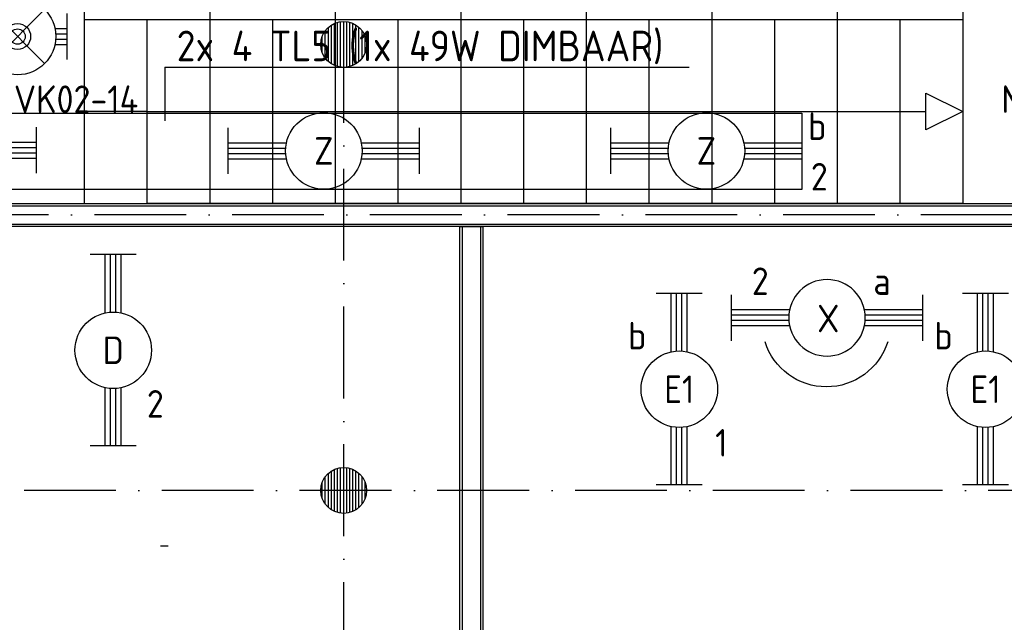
# Model space of a CAD drawing. Header units: millimetres. Extents: x 84333 to 240712, y -2244 to 84291.
# Tile 47 of 88: x 163901 to 170335, y 47914 to 51851. Entities that reach past the tile are written whole.
import ezdxf
from ezdxf.enums import TextEntityAlignment as Align

# ---------------------------------------------------------------- set-up
doc = ezdxf.new("R2010")
doc.units = ezdxf.units.MM
doc.header["$LTSCALE"] = 100
doc.linetypes.add('DASHDOT', pattern=[9, 6, -1.5, 0, -1.5])
doc.layers.get('0').update_dxf_attribs({"linetype": 'CONTINUOUS'})
for name, color, linetype in [('AFDELING', 4, 'CONTINUOUS'), ('AL$7----_STRAMIEN', 1, 'DASHDOT'), ('AL22----_BINNENWAND', 7, 'CONTINUOUS'), ('AL28----_KONSTRUKTIE', 3, 'CONTINUOUS'), ('AL32----_BINNENKOZ', 7, 'CONTINUOUS'), ('ALXAA---_GEWBETON', 12, 'CONTINUOUS'), ('EB63101-_ATTRIB', 2, 'CONTINUOUS'), ('EB63501-_ATTRIB', 2, 'CONTINUOUS'), ('EL63101-_LICHT-ARM', 3, 'CONTINUOUS'), ('EL63101-LICHT-ARM', 3, 'CONTINUOUS'), ('EL63501-_NOODVRL-ARM', 3, 'CONTINUOUS'), ('EL6441--_DATACOM', 3, 'CONTINUOUS'), ('LIJN025', 10, 'CONTINUOUS'), ('TEKST25', 10, 'CONTINUOUS')]:
    doc.layers.add(name, color=color, linetype=linetype)
doc.styles.add('1_8', font='ISO', dxfattribs={"height": 1.8})
doc.styles.add('ISO', font='ISO.SHX')
doc.styles.add('TECHNIC', font='technic_.ttf')

# ---------------------------------------------------------------- blocks, each defined once
blk = doc.blocks.new('EJ3T20')
at = {"color": 0}
for p, q in [((-6.25, -1.5), (-6.25, 1.5)), ((6.25, -1.5), (6.25, 1.5)), ((-6.25, 0.525), (-2.444, 0.525)), ((-6.25, 0.175), (-2.494, 0.175)), ((2.444, 0.525), (6.25, 0.525)), ((2.494, 0.175), (6.25, 0.175)), ((-6.25, -0.175), (-2.494, -0.175)), ((-6.25, -0.525), (-2.444, -0.525)), ((2.444, -0.525), (6.25, -0.525)), ((2.494, -0.175), (6.25, -0.175))]:
    blk.add_line(p, q, dxfattribs=at)
blk.add_circle((0, 0), 2.5, dxfattribs=at)
at = {"color": 0, "style": '1_8'}
for tag, flags, p in [('SCHAK', 8, (3.5, 2.75)), ('A_CODE', 8, (0, 0)), ('GROEP', 8, (-3.5, -2.75)), ('KAST', 9, (3.5, -2.75))]:
    blk.add_attdef(tag, text='', height=1.8, dxfattribs=dict(at, flags=flags)).set_placement(p, align=Align.MIDDLE)
blk = doc.blocks.new('EJ3T01')
at = {"color": 0}
for p, q in [((-3.25, -1.5), (-3.25, 1.5)), ((-1.768, 1.768), (1.768, -1.768)), ((1.768, 1.768), (-1.768, -1.768)), ((3.25, -1.5), (3.25, 1.5)), ((-3.25, 0.525), (-2.444, 0.525)), ((-3.25, 0.175), (-2.494, 0.175)), ((2.444, 0.525), (3.25, 0.525)), ((2.494, 0.175), (3.25, 0.175)), ((-3.25, -0.175), (-2.494, -0.175)), ((-3.25, -0.525), (-2.444, -0.525)), ((2.444, -0.525), (3.25, -0.525)), ((2.494, -0.175), (3.25, -0.175))]:
    blk.add_line(p, q, dxfattribs=at)
at = {"color": 6}
blk.add_lwpolyline([(1.768, -1.768), (1.75, -1.75)], dxfattribs=at)
at = {"color": 0}
for radius in [2.5, 0.85, 0.5]:
    blk.add_circle((0, 0), radius, dxfattribs=at)
at = {"color": 6, "style": '1_8'}
for tag, flags, p in [('A_CODE', 8, (-3.5, 2.75)), ('SCHAK', 8, (3.5, 2.75)), ('GROEP', 8, (-3.5, -2.75)), ('KAST', 9, (3.5, -2.75))]:
    blk.add_attdef(tag, text='', height=1.8, dxfattribs=dict(at, flags=flags)).set_placement(p, align=Align.MIDDLE)
blk = doc.blocks.new('PENDEL')
at = {"color": 0}
for p, q in [((-6.25, -1.5), (-6.25, 1.5)), ((6.25, -1.5), (6.25, 1.5)), ((-6.25, 0.525), (-2.444, 0.525)), ((-6.25, 0.175), (-2.494, 0.175)), ((2.444, 0.525), (6.25, 0.525)), ((2.494, 0.175), (6.25, 0.175)), ((-6.25, -0.175), (-2.494, -0.175)), ((-6.25, -0.525), (-2.444, -0.525)), ((2.444, -0.525), (6.25, -0.525)), ((2.494, -0.175), (6.25, -0.175))]:
    blk.add_line(p, q, dxfattribs=at)
blk.add_circle((0, 0), 2.5, dxfattribs=at)
at = {"layer": 'EL63101-_LICHT-ARM'}
blk.add_arc((0.043, -0.302), 4.207, 197.6135, 342.3865, dxfattribs=at)
at = {"color": 6, "style": '1_8'}
for tag, flags, p in [('SCHAK', 8, (3.5, 2.75)), ('A_CODE', 8, (0, 0)), ('GROEP', 8, (-3.5, -2.75)), ('KAST', 9, (3.5, -2.75))]:
    blk.add_attdef(tag, text='', height=1.8, dxfattribs=dict(at, flags=flags)).set_placement(p, align=Align.MIDDLE)
at = {"style": '1_8', "flags": 8}
blk.add_attdef('M_CODE', text='', height=3.6, dxfattribs=at).set_placement((0, 0), align=Align.MIDDLE_CENTER)
blk = doc.blocks.new('A$C13e6995e')
at = {"layer": 'AL$7----_STRAMIEN', "color": 1}
for p, q in [((152663.8, 52820), (49977.9, 52820)), ((152204.4, 51020), (4611.6, 51020))]:
    blk.add_line(p, q, dxfattribs=at)
blk.add_lwpolyline([(81684.9, 40820), (81684.9, 79257.4)], dxfattribs=at)
at = {"layer": 'AL22----_BINNENWAND', "color": 8}
for p, q in [((76312.9, 52895), (89144.9, 52895)), ((89144.9, 52745), (76312.9, 52745)), ((82443.9, 45970), (82443.9, 52745)), ((82443.9, 52745), (82593.9, 52745)), ((82593.9, 52745), (82593.9, 45970))]:
    blk.add_line(p, q, dxfattribs=at)
at = {"layer": 'AL22----_BINNENWAND', "color": 8, "linetype": 'Continuous'}
for p, q in [((76312.9, 52880), (89144.9, 52880)), ((76312.9, 52760), (89144.9, 52760)), ((82458.9, 52745), (82458.9, 45970)), ((82578.9, 52745), (82578.9, 45970))]:
    blk.add_line(p, q, dxfattribs=at)
at = {"layer": 'AL28----_KONSTRUKTIE', "color": 8}
for centre in [(81684.9, 53933.5), (81684.9, 51020)]:
    blk.add_circle(centre, 150, dxfattribs=at)
at = {"layer": 'AL32----_BINNENKOZ', "color": 8}
for p, q in [((79989.7, 65655), (79990, 54095)), ((80809.7, 65455), (80809.7, 54095)), ((81629.7, 65455), (81629.7, 54095)), ((82449.7, 65455), (82449.7, 54095)), ((83269.7, 65455), (83269.7, 54095)), ((84089.7, 65455), (84089.7, 54095)), ((84909.7, 65455), (84909.7, 54095)), ((85729.7, 65455), (85729.7, 54095)), ((85729.7, 54095), (79990, 54095)), ((79990, 54095), (79990, 52895)), ((80399.7, 54095), (80399.7, 52895)), ((80809.7, 54095), (80809.7, 52895)), ((81219.7, 54095), (81219.7, 52895)), ((81629.7, 54095), (81629.7, 52895)), ((82039.7, 54095), (82039.7, 52895)), ((82449.7, 54095), (82449.7, 52895)), ((82859.7, 54095), (82859.7, 52895)), ((83269.7, 54095), (83269.7, 52895)), ((83679.7, 54095), (83679.7, 52895)), ((84089.7, 54095), (84089.7, 52895)), ((84499.7, 54095), (84499.7, 52895)), ((84909.7, 54095), (84909.7, 52895)), ((85319.7, 54095), (85319.7, 52895)), ((85729.7, 54095), (85729.7, 52895)), ((85489.7, 53615), (85729.7, 53495)), ((85489.7, 53375), (85489.7, 53615)), ((80399.7, 53495), (79990, 53495)), ((80399.7, 53495), (85489.7, 53495)), ((85729.7, 53495), (85489.7, 53375)), ((85729.7, 52895), (80399.7, 52895)), ((80539, 50656), (80489, 50656))]:
    blk.add_line(p, q, dxfattribs=at)
at = {"layer": 'ALXAA---_GEWBETON', "color": 8}
for p, q in [((81584.9, 53821.7), (81584.9, 54045.3)), ((81604.9, 53806.6), (81604.9, 54060.4)), ((81624.9, 53796), (81624.9, 54071)), ((81644.9, 53788.9), (81644.9, 54078.1)), ((81664.9, 53784.8), (81664.9, 54082.2)), ((81684.9, 53783.5), (81684.9, 54083.5)), ((81704.9, 53784.8), (81704.9, 54082.2)), ((81724.9, 53788.9), (81724.9, 54078.1)), ((81744.9, 53796), (81744.9, 54071)), ((81764.9, 53806.6), (81764.9, 54060.4)), ((81784.9, 53821.7), (81784.9, 54045.3)), ((81544.9, 53879.6), (81544.9, 53987.3)), ((81564.9, 53843.5), (81564.9, 54023.5)), ((81804.9, 53843.5), (81804.9, 54023.5)), ((81824.9, 53879.6), (81824.9, 53987.3)), ((81624.9, 50882.6), (81624.9, 51157.5)), ((81644.9, 50875.5), (81644.9, 51164.6)), ((81664.9, 50871.4), (81664.9, 51168.7)), ((81684.9, 50870), (81684.9, 51170)), ((81704.9, 50871.4), (81704.9, 51168.7)), ((81724.9, 50875.5), (81724.9, 51164.6)), ((81744.9, 50882.6), (81744.9, 51157.5)), ((81564.9, 50930), (81564.9, 51110)), ((81584.9, 50908.2), (81584.9, 51131.8)), ((81604.9, 50893.1), (81604.9, 51146.9)), ((81764.9, 50893.1), (81764.9, 51146.9)), ((81784.9, 50908.2), (81784.9, 51131.8)), ((81804.9, 50930), (81804.9, 51110)), ((81544.9, 50966.2), (81544.9, 51073.9)), ((81824.9, 50966.2), (81824.9, 51073.9))]:
    blk.add_line(p, q, dxfattribs=at)
at = {"layer": 'AFDELING', "color": 8, "style": 'TECHNIC'}
for p in [(92219.2, 54467.7), (58038, 41625.4), (88107.6, 41443.8)]:
    blk.add_attdef('VIDE', text='', height=500, dxfattribs=at).set_placement(p, align=Align.CENTER)
blk.add_attdef('VIDE', text='', height=500, rotation=90, dxfattribs=at).set_placement((75128.7, 25766.1), align=Align.CENTER)

msp = doc.modelspace()

# ---------------------------------------------------------------- linework, layer by layer
at = {"layer": 'LIJN025'}
for p, q in [((164849.6, 51541.2), (168274.6, 51541.2)), ((164849.6, 51541.2), (164849.6, 51191.2)), ((159012.2, 51241.2), (169012.2, 51241.2)), ((169012.2, 51241.2), (169012.2, 50741.2)), ((169012.2, 50741.2), (159012.2, 50741.2))]:
    msp.add_line(p, q, dxfattribs=at)

# ---------------------------------------------------------------- block references
at = {"layer": 'EL63101-_LICHT-ARM'}
ref = msp.add_blockref('EJ3T20', (163385.8, 50998.1, 3500), dxfattribs=dict(at, xscale=100, yscale=100, zscale=100))
ref.add_attrib('A_CODE', 'Z', dxfattribs={"layer": 'EB63101-_ATTRIB', "color": 1, "height": 180, "style": '1_8', "flags": 8}).set_placement((163385.8, 50998.1, 3500), align=Align.MIDDLE)
ref.add_attrib('GROEP', '2', dxfattribs={"layer": 'EB63101-_ATTRIB', "color": 1, "height": 180, "style": '1_8', "flags": 8}).set_placement((163005.8, 50847.7, 3500), align=Align.MIDDLE)
ref.add_attrib('SCHAK', 'b', dxfattribs={"layer": 'EB63101-_ATTRIB', "color": 1, "height": 180, "style": '1_8', "flags": 8}).set_placement((163010.3, 51159.3, 3500), align=Align.MIDDLE)
ref = msp.add_blockref('EJ3T20', (168388.2, 50993.6, 3500), dxfattribs=dict(at, xscale=100, yscale=100, zscale=100))
ref.add_attrib('A_CODE', 'Z', dxfattribs={"layer": 'EB63101-_ATTRIB', "color": 1, "height": 180, "style": '1_8', "flags": 8}).set_placement((168388.2, 50993.6, 3500), align=Align.MIDDLE)
ref.add_attrib('GROEP', '2', dxfattribs={"layer": 'EB63101-_ATTRIB', "color": 1, "height": 180, "style": '1_8', "flags": 8}).set_placement((169125.7, 50825.2, 3500), align=Align.MIDDLE)
ref.add_attrib('SCHAK', 'b', dxfattribs={"layer": 'EB63101-_ATTRIB', "color": 1, "height": 180, "style": '1_8', "flags": 8}).set_placement((169112.1, 51154.9, 3500), align=Align.MIDDLE)
ref = msp.add_blockref('EJ3T20', (165888.2, 50993.6, 3500), dxfattribs=dict(at, xscale=100, yscale=100, zscale=100))
ref.add_attrib('A_CODE', 'Z', dxfattribs={"layer": 'EB63101-_ATTRIB', "color": 1, "height": 180, "style": '1_8', "flags": 8}).set_placement((165888.2, 50993.6, 3500), align=Align.MIDDLE)
ref = msp.add_blockref('EJ3T20', (164512.2, 49691.2), dxfattribs=dict(at, xscale=100, yscale=100, zscale=100, rotation=90))
ref.add_attrib('A_CODE', 'D', dxfattribs={"layer": 'EB63101-_ATTRIB', "color": 1, "height": 180, "style": '1_8', "flags": 8}).set_placement((164512.2, 49691.2), align=Align.MIDDLE)
ref.add_attrib('GROEP', '2', dxfattribs={"layer": 'EB63101-_ATTRIB', "color": 1, "height": 180, "style": '1_8', "flags": 8}).set_placement((164787.2, 49341.2), align=Align.MIDDLE)
ref = msp.add_blockref('EJ3T20', (168210.8, 49436.7, 3900), dxfattribs=dict(at, xscale=100, yscale=100, zscale=100, rotation=90))
ref.add_attrib('A_CODE', 'E1', dxfattribs={"layer": '0', "color": 10, "height": 180, "style": '1_8', "flags": 8}).set_placement((168210.8, 49436.7, 3900), align=Align.MIDDLE)
ref.add_attrib('GROEP', '1', dxfattribs={"layer": '0', "color": 10, "height": 180, "style": '1_8', "flags": 8}).set_placement((168485.8, 49086.7, 3900), align=Align.MIDDLE)
ref.add_attrib('SCHAK', 'b', dxfattribs={"layer": '0', "color": 10, "height": 180, "style": '1_8', "flags": 8}).set_placement((167935.8, 49786.7, 3900), align=Align.MIDDLE)
ref = msp.add_blockref('EJ3T20', (170212.2, 49436.7, 3900), dxfattribs=dict(at, xscale=100, yscale=100, zscale=100, rotation=90))
ref.add_attrib('A_CODE', 'E1', dxfattribs={"layer": '0', "color": 10, "height": 180, "style": '1_8', "flags": 8}).set_placement((170212.2, 49436.7, 3900), align=Align.MIDDLE)
ref.add_attrib('GROEP', '1', dxfattribs={"layer": '0', "color": 10, "height": 180, "style": '1_8', "flags": 8}).set_placement((170487.2, 49086.7, 3900), align=Align.MIDDLE)
ref.add_attrib('SCHAK', 'b', dxfattribs={"layer": '0', "color": 10, "height": 180, "style": '1_8', "flags": 8}).set_placement((169937.2, 49786.7, 3900), align=Align.MIDDLE)
at = {"layer": 'EL63101-LICHT-ARM'}
ref = msp.add_blockref('PENDEL', (169176.3, 49903.1), dxfattribs=dict(at, xscale=-100, yscale=100, zscale=100))
ref.add_attrib('SCHAK', 'a', dxfattribs={"layer": 'EB63101-_ATTRIB', "color": 1, "height": 180, "style": '1_8', "flags": 8}).set_placement((169535.6, 50143.1), align=Align.MIDDLE)
ref.add_attrib('GROEP', '2', dxfattribs={"layer": 'EB63101-_ATTRIB', "color": 1, "height": 180, "style": '1_8', "flags": 8}).set_placement((168739.7, 50142.3), align=Align.MIDDLE)
ref.add_attrib('A_CODE', 'X', dxfattribs={"layer": 'EB63101-_ATTRIB', "color": 1, "height": 180, "style": '1_8', "flags": 8}).set_placement((169184.3, 49898.8), align=Align.MIDDLE)
at = {"layer": 'EL63501-_NOODVRL-ARM'}
ref = msp.add_blockref('EJ3T01', (163887.2, 51741.2), dxfattribs=dict(at, xscale=100, yscale=100, zscale=100))
ref.add_attrib('A_CODE', 'X1', dxfattribs={"layer": 'EB63501-_ATTRIB', "color": 1, "height": 180, "style": '1_8', "flags": 8}).set_placement((164243.2, 52111.3), align=Align.MIDDLE)
ref.add_attrib('GROEP', 'NVK02-14', dxfattribs={"layer": 'EB63501-_ATTRIB', "color": 1, "height": 180, "style": '1_8', "flags": 8}).set_placement((164199.8, 51331.8), align=Align.MIDDLE)
ref = msp.add_blockref('EJ3T01', (170762.2, 51741.2), dxfattribs=dict(at, xscale=100, yscale=100, zscale=100))
ref.add_attrib('A_CODE', 'X1', dxfattribs={"layer": 'EB63501-_ATTRIB', "color": 1, "height": 180, "style": '1_8', "flags": 8}).set_placement((170412.2, 52016.2), align=Align.MIDDLE)
ref.add_attrib('GROEP', 'NVK02-13', dxfattribs={"layer": 'EB63501-_ATTRIB', "color": 1, "height": 180, "style": '1_8', "flags": 8}).set_placement((170788, 51331.8), align=Align.MIDDLE)
at = {"layer": 'EL6441--_DATACOM'}
msp.add_blockref('A$C13e6995e', (84333, -2244.2), dxfattribs=at)

# ---------------------------------------------------------------- texts
at = {"layer": 'TEKST25', "style": 'ISO'}
msp.add_text('2x 4 TL5 (1x 49W DIMBAAR)', height=200, dxfattribs=at).set_placement((164926.9, 51579.6))

doc.saveas('drawing.dxf')
